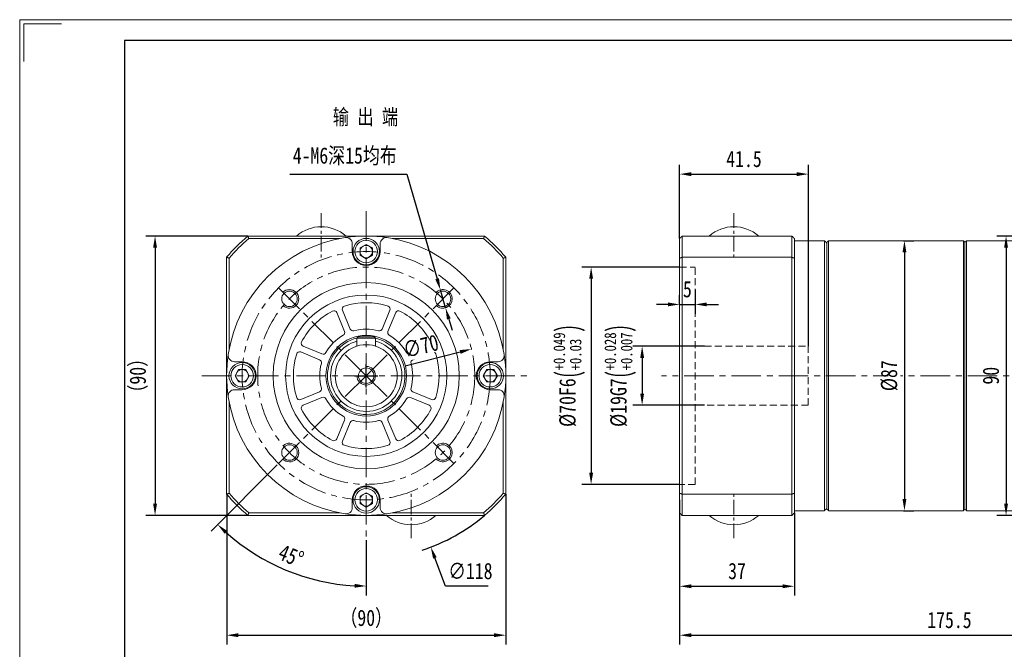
# Model space of a CAD drawing. Header units: millimetres. Extents: x -48 to 519, y -64 to 337.
# Tile 2 of 4: x -48 to 270, y 134 to 337. Entities that reach past the tile are written whole.
import ezdxf

# ---------------------------------------------------------------- set-up
doc = ezdxf.new("R2010")
doc.units = ezdxf.units.MM
doc.header["$LTSCALE"] = 1.5
doc.header["$PDSIZE"] = -1
doc.linetypes.add('CENTER', pattern=[10.16, 6.35, -1.27, 1.27, -1.27])
doc.linetypes.add('DASHED', pattern=[0.75, 0.5, -0.25])
doc.layers.get('0').update_dxf_attribs({"lineweight": 18})
doc.layers.get('Defpoints').update_dxf_attribs({"lineweight": 18})
for name, color, linetype, lineweight in [('1轮廓实线层', 7, 'Continuous', 18), ('3中心线层', 1, 'CENTER', 18), ('4虚线层', 6, 'DASHED', 18), ('7标注层', 4, 'Continuous', 18), ('细实线', 7, 'Continuous', 18)]:
    doc.layers.add(name, color=color, linetype=linetype, lineweight=lineweight)
doc.styles.add('PC_TEXTSTYLE', font='txt', dxfattribs={"width": 0.8})
doc.styles.add('TH_GBDIM', font='txt', dxfattribs={"width": 0.8})
doc.dimstyles.new('TH_GBDIM', dxfattribs={"dimscale": 1.5, "dimtxt": 3.5, "dimasz": 2.5, "dimexe": 2, "dimexo": 0, "dimgap": 1.5, "dimtad": 1, "dimdec": 1, "dimdsep": 46, "dimtxsty": 'TH_GBDIM', "dimcen": 2.5, "dimdle": 5, "dimclrd": 4, "dimclre": 4, "dimclrt": 3, "dimadec": 0, "dimazin": 2, "dimtfac": 0.714286, "dimtdec": 1, "dimtmove": 0, "dimatfit": 3, "dimfxl": 1, "dimtolj": 1, "dimarcsym": 0})

# ---------------------------------------------------------------- blocks, each defined once
blk = doc.blocks.new('*D5')
at = {"layer": '7标注层', "color": 4, "lineweight": -2}
for p, q in [((173.12, 231.47), (150.03, 231.47)), ((153.03, 227.72), (153.03, 216.22)), ((173.12, 212.47), (150.03, 212.47))]:
    blk.add_line(p, q, dxfattribs=at)
at = {"layer": '7标注层', "color": 4}
for points in [[(153.66, 227.72), (152.41, 227.72), (153.03, 231.47)], [(152.41, 216.22), (153.66, 216.22), (153.03, 212.47)]]:
    blk.add_solid(points, dxfattribs=at)
at = {"layer": 'Defpoints', "color": 0}
for p in [(173.12, 231.47), (153.03, 212.47), (173.12, 212.47)]:
    blk.add_point(p, dxfattribs=at)
at = {"layer": '7标注层', "color": 3, "insert": (146, 221.97), "char_height": 5.25, "attachment_point": 5, "rotation": 90, "style": 'TH_GBDIM'}
blk.add_mtext('\\A1;{\\A1;{%%c19}{}{G7\\H0.7143x;{\\H2x;\\W0.5;(}\\S+0.028^ +0.007;{\\H2x;\\W0.5;)}}}', dxfattribs=at)
blk = doc.blocks.new('*D6')
at = {"layer": '7标注层', "color": 4, "lineweight": -2}
for p, q in [((165.12, 256.97), (133.58, 256.97)), ((136.58, 253.22), (136.58, 190.72)), ((165.12, 186.97), (133.58, 186.97))]:
    blk.add_line(p, q, dxfattribs=at)
at = {"layer": '7标注层', "color": 4}
for points in [[(137.21, 253.22), (135.96, 253.22), (136.58, 256.97)], [(135.96, 190.72), (137.21, 190.72), (136.58, 186.97)]]:
    blk.add_solid(points, dxfattribs=at)
at = {"layer": 'Defpoints', "color": 0}
for p in [(165.12, 256.97), (136.58, 186.97), (165.12, 186.97)]:
    blk.add_point(p, dxfattribs=at)
at = {"layer": '7标注层', "color": 3, "insert": (129.56, 221.97), "char_height": 5.25, "attachment_point": 5, "rotation": 90, "style": 'TH_GBDIM'}
blk.add_mtext('\\A1;{\\A1;{%%c70}{}{F6\\H0.7143x;{\\H2x;\\W0.5;(}\\S+0.049^ +0.03;{\\H2x;\\W0.5;)}}}', dxfattribs=at)
blk = doc.blocks.new('*D7')
at = {"layer": '7标注层', "color": 4, "lineweight": -2}
for p, q in [((165.12, 244.79), (165.12, 247.94)), ((170.12, 249.79), (170.12, 241.94)), ((161.37, 244.94), (157.62, 244.94)), ((165.12, 244.94), (170.12, 244.94)), ((173.87, 244.94), (177.62, 244.94))]:
    blk.add_line(p, q, dxfattribs=at)
at = {"layer": '7标注层', "color": 4}
for points in [[(161.37, 244.32), (161.37, 245.57), (165.12, 244.94)], [(173.87, 245.57), (173.87, 244.32), (170.12, 244.94)]]:
    blk.add_solid(points, dxfattribs=at)
at = {"layer": 'Defpoints', "color": 0}
for p in [(170.12, 249.79), (165.12, 244.79), (170.12, 244.94)]:
    blk.add_point(p, dxfattribs=at)
at = {"layer": '7标注层', "color": 3, "insert": (167.62, 249.82), "char_height": 5.25, "attachment_point": 5, "style": 'TH_GBDIM'}
blk.add_mtext('\\A1;5', dxfattribs=at)
blk = doc.blocks.new('*D8')
at = {"layer": '7标注层', "color": 4, "lineweight": -2}
for p, q in [((165.12, 266.17), (165.12, 289.92)), ((206.62, 231.47), (206.62, 289.92)), ((168.87, 286.92), (202.87, 286.92))]:
    blk.add_line(p, q, dxfattribs=at)
at = {"layer": '7标注层', "color": 4}
for points in [[(168.87, 287.54), (168.87, 286.29), (165.12, 286.92)], [(202.87, 286.29), (202.87, 287.54), (206.62, 286.92)]]:
    blk.add_solid(points, dxfattribs=at)
at = {"layer": 'Defpoints', "color": 0}
for p in [(206.62, 286.92), (165.12, 266.17), (206.62, 231.47)]:
    blk.add_point(p, dxfattribs=at)
at = {"layer": '7标注层', "color": 3, "insert": (185.87, 291.79), "char_height": 5.25, "attachment_point": 5, "style": 'TH_GBDIM'}
blk.add_mtext('\\A1;41.5', dxfattribs=at)
blk = doc.blocks.new('*D9')
at = {"layer": '7标注层', "color": 4, "lineweight": -2}
for p, q in [((339.12, 179.31), (339.12, 135.37)), ((165.12, 172.21), (165.12, 135.37)), ((168.87, 138.37), (335.37, 138.37))]:
    blk.add_line(p, q, dxfattribs=at)
at = {"layer": '7标注层', "color": 4}
for points in [[(168.87, 139), (168.87, 137.75), (165.12, 138.37)], [(335.37, 137.75), (335.37, 139), (339.12, 138.37)]]:
    blk.add_solid(points, dxfattribs=at)
at = {"layer": 'Defpoints', "color": 0}
for p in [(339.12, 179.31), (165.12, 172.21), (339.12, 138.37)]:
    blk.add_point(p, dxfattribs=at)
at = {"layer": '7标注层', "color": 3, "insert": (252.12, 143.25), "char_height": 5.25, "attachment_point": 5, "style": 'TH_GBDIM'}
blk.add_mtext('\\A1;{175.5}{}{}', dxfattribs=at)
blk = doc.blocks.new('*D15')
at = {"layer": '7标注层', "color": 4, "lineweight": -2}
for p, q in [((19.06, 183.82), (19.06, 135.37)), ((109.06, 183.82), (109.06, 135.37)), ((22.81, 138.37), (105.31, 138.37))]:
    blk.add_line(p, q, dxfattribs=at)
at = {"layer": '7标注层', "color": 4}
for points in [[(22.81, 139), (22.81, 137.75), (19.06, 138.37)], [(105.31, 137.75), (105.31, 139), (109.06, 138.37)]]:
    blk.add_solid(points, dxfattribs=at)
at = {"layer": 'Defpoints', "color": 0}
for p in [(19.06, 183.82), (109.06, 183.82), (109.06, 138.37)]:
    blk.add_point(p, dxfattribs=at)
at = {"layer": '7标注层', "color": 3, "insert": (64.06, 143.63), "char_height": 5.25, "attachment_point": 5, "style": 'TH_GBDIM'}
blk.add_mtext('\\A1;{（90）}{}{}', dxfattribs=at)
blk = doc.blocks.new('*D16')
at = {"layer": '7标注层', "color": 4, "lineweight": -2}
for p, q in [((25.9, 266.97), (-7.03, 266.97)), ((-4.03, 263.22), (-4.03, 180.72)), ((25.9, 176.97), (-7.03, 176.97))]:
    blk.add_line(p, q, dxfattribs=at)
at = {"layer": '7标注层', "color": 4}
for points in [[(-3.41, 263.22), (-4.66, 263.22), (-4.03, 266.97)], [(-4.66, 180.72), (-3.41, 180.72), (-4.03, 176.97)]]:
    blk.add_solid(points, dxfattribs=at)
at = {"layer": 'Defpoints', "color": 0}
for p in [(25.9, 266.97), (-4.03, 176.97), (25.9, 176.97)]:
    blk.add_point(p, dxfattribs=at)
at = {"layer": '7标注层', "color": 3, "insert": (-9.29, 221.97), "char_height": 5.25, "attachment_point": 5, "rotation": 90, "style": 'TH_GBDIM'}
blk.add_mtext('\\A1;{（90）}{}{}', dxfattribs=at)
blk = doc.blocks.new('*D17')
at = {"layer": '7标注层', "color": 4, "lineweight": -2}
for p, q in [((165.12, 181.97), (165.12, 151.13)), ((202.12, 177.77), (202.12, 151.13)), ((168.87, 154.13), (198.37, 154.13))]:
    blk.add_line(p, q, dxfattribs=at)
at = {"layer": '7标注层', "color": 4}
for points in [[(168.87, 154.76), (168.87, 153.51), (165.12, 154.13)], [(198.37, 153.51), (198.37, 154.76), (202.12, 154.13)]]:
    blk.add_solid(points, dxfattribs=at)
at = {"layer": 'Defpoints', "color": 0}
for p in [(165.12, 181.97), (202.12, 177.77), (202.12, 154.13)]:
    blk.add_point(p, dxfattribs=at)
at = {"layer": '7标注层', "color": 3, "insert": (183.62, 159.01), "char_height": 5.25, "attachment_point": 5, "style": 'TH_GBDIM'}
blk.add_mtext('\\A1;37', dxfattribs=at)
blk = doc.blocks.new('*D29')
at = {"layer": '7标注层', "color": 4, "lineweight": -2}
for p, q in [((64.06, 218.22), (64.06, 225.72)), ((60.31, 221.97), (67.81, 221.97)), ((89.65, 154.13), (86.2, 163.26)), ((103.37, 154.13), (89.65, 154.13))]:
    blk.add_line(p, q, dxfattribs=at)
blk.add_arc((64.06, 221.97), 59, 287.7551, 310.2961, dxfattribs=at)
at = {"layer": '7标注层', "color": 4}
blk.add_solid([(86.79, 163.48), (85.62, 163.04), (84.88, 166.77)], dxfattribs=at)
at = {"layer": 'Defpoints', "color": 0}
for p in [(43.23, 277.18), (84.88, 166.77)]:
    blk.add_point(p, dxfattribs=at)
at = {"layer": '7标注层', "color": 3, "insert": (97.64, 159.01), "char_height": 5.25, "attachment_point": 5, "style": 'TH_GBDIM'}
blk.add_mtext('\\A1;∅118', dxfattribs=at)
blk = doc.blocks.new('*D30')
at = {"layer": '7标注层', "color": 4, "lineweight": -2}
for p, q in [((39.38, 286.92), (77.15, 286.92)), ((77.15, 286.92), (86.93, 253.2)), ((89.64, 243.84), (87.97, 249.6)), ((90.68, 240.24), (91.73, 236.64))]:
    blk.add_line(p, q, dxfattribs=at)
at = {"layer": '7标注层', "color": 4}
for points in [[(86.33, 253.03), (87.53, 253.38), (87.97, 249.6)], [(91.28, 240.41), (90.08, 240.06), (89.64, 243.84)]]:
    blk.add_solid(points, dxfattribs=at)
at = {"layer": 'Defpoints', "color": 0}
for p in [(87.97, 249.6), (89.64, 243.84)]:
    blk.add_point(p, dxfattribs=at)
at = {"layer": '7标注层', "color": 3, "insert": (57.14, 292.63), "char_height": 5.25, "attachment_point": 5, "style": 'TH_GBDIM'}
blk.add_mtext('\\A1;{4-M6深15均布}{}{}', dxfattribs=at)
blk = doc.blocks.new('*D31')
at = {"color": 4, "lineweight": -2}
for p, q in [((35.36, 193.28), (14.01, 171.93)), ((64.06, 168.97), (64.06, 151.2))]:
    blk.add_line(p, q, dxfattribs=at)
blk.add_arc((64.06, 221.97), 67.77, 228.1708, 266.8292, dxfattribs=at)
at = {"color": 4}
for points in [[(19.29, 171.93), (18.43, 171.02), (16.14, 174.05)], [(60.29, 153.68), (60.33, 154.93), (64.06, 154.2)]]:
    blk.add_solid(points, dxfattribs=at)
at = {"layer": 'Defpoints', "color": 0}
for p in [(64.06, 274.97), (64.06, 221.97), (35.36, 193.28), (64.06, 168.97), (46.52, 156.51)]:
    blk.add_point(p, dxfattribs=at)
at = {"color": 3, "insert": (39.84, 163.93), "char_height": 5.25, "attachment_point": 5, "rotation": 337.3549, "style": 'TH_GBDIM'}
blk.add_mtext('\\A1;45%%d', dxfattribs=at)
blk = doc.blocks.new('*D34')
at = {"layer": '7标注层', "color": 4, "lineweight": -2}
for p, q in [((237.27, 265.47), (240.61, 265.47)), ((237.61, 261.72), (237.61, 182.22)), ((237.27, 178.47), (240.61, 178.47))]:
    blk.add_line(p, q, dxfattribs=at)
at = {"layer": '7标注层', "color": 4}
for points in [[(238.24, 261.72), (236.99, 261.72), (237.61, 265.47)], [(236.99, 182.22), (238.24, 182.22), (237.61, 178.47)]]:
    blk.add_solid(points, dxfattribs=at)
at = {"layer": 'Defpoints', "color": 0}
for p in [(237.27, 265.47), (237.27, 178.47), (237.61, 178.47)]:
    blk.add_point(p, dxfattribs=at)
at = {"layer": '7标注层', "color": 3, "insert": (232.74, 221.97), "char_height": 5.25, "attachment_point": 5, "rotation": 90, "style": 'TH_GBDIM'}
blk.add_mtext('\\A1;{%%c87}{}{}', dxfattribs=at)
blk = doc.blocks.new('*D35')
at = {"layer": '7标注层', "color": 4, "lineweight": -2}
blk.add_line((76.57, 225.14), (94.35, 229.63), dxfattribs=at)
at = {"layer": '7标注层', "color": 4}
blk.add_solid([(94.51, 229.02), (94.2, 230.24), (97.99, 230.55)], dxfattribs=at)
at = {"layer": 'Defpoints', "color": 0}
for p in [(97.99, 230.55), (30.12, 213.4)]:
    blk.add_point(p, dxfattribs=at)
at = {"layer": '7标注层', "color": 3, "insert": (81.69, 231.46), "char_height": 5.25, "attachment_point": 5, "rotation": 14.1837, "style": 'TH_GBDIM'}
blk.add_mtext('\\A1;∅70', dxfattribs=at)
blk = doc.blocks.new('*D36')
at = {"color": 4, "lineweight": -2}
for p, q in [((285.37, 266.97), (267.37, 266.97)), ((270.37, 263.22), (270.37, 180.72)), ((285.37, 176.97), (267.37, 176.97))]:
    blk.add_line(p, q, dxfattribs=at)
at = {"color": 4}
for points in [[(271, 263.22), (269.75, 263.22), (270.37, 266.97)], [(269.75, 180.72), (271, 180.72), (270.37, 176.97)]]:
    blk.add_solid(points, dxfattribs=at)
at = {"layer": 'Defpoints', "color": 0}
for p in [(285.37, 266.97), (270.37, 176.97), (285.37, 176.97)]:
    blk.add_point(p, dxfattribs=at)
at = {"color": 3, "insert": (265.5, 221.97), "char_height": 5.25, "attachment_point": 5, "rotation": 90, "style": 'TH_GBDIM'}
blk.add_mtext('\\A1;90', dxfattribs=at)

msp = doc.modelspace()

# ---------------------------------------------------------------- linework, layer by layer
at = {"color": 7, "linetype": 'Continuous', "lineweight": 15}
for p, q in [((25.898852, 266.97293), (102.213989, 266.97293)), ((165.918245, 266.97293), (165.918245, 260.130497)), ((201.318246, 266.97293), (165.918245, 266.97293)), ((201.318246, 260.130497), (201.318246, 266.97293)), ((55.608935, 266.172927), (26.193509, 266.172927)), ((59.55642, 264.478811), (59.55642, 261.972929)), ((62.056419, 263.127629), (64.056419, 264.282329)), ((64.056419, 264.282329), (66.05642, 263.127629)), ((68.556419, 261.972929), (68.556419, 264.478811)), ((101.919329, 266.172927), (72.503904, 266.172927)), ((165.118246, 259.83584), (165.118246, 266.172927)), ((202.118246, 266.172927), (202.118246, 259.83584)), ((211.818245, 221.972929), (211.818245, 265.472929)), ((212.618246, 238.428317), (212.618246, 264.972929)), ((213.118247, 265.472929), (213.118247, 238.619658)), ((256.618244, 178.472929), (256.618244, 265.472929)), ((257.118246, 178.97293), (257.118246, 264.972929)), ((257.118246, 264.972929), (257.118246, 178.97293)), ((257.618247, 265.472929), (257.618247, 178.472929)), ((62.056419, 260.818229), (62.056419, 263.127629)), ((64.056419, 259.663528), (62.056419, 260.818229)), ((66.05642, 260.818229), (64.056419, 259.663528)), ((66.05642, 263.127629), (66.05642, 260.818229)), ((19.056419, 183.81536), (19.056419, 260.130497)), ((19.85642, 259.83584), (19.85642, 230.420414)), ((108.256417, 230.420414), (108.256417, 259.83584)), ((109.056423, 260.130497), (109.056423, 183.81536)), ((165.118246, 184.11002), (165.118246, 259.83584)), ((165.918245, 260.130497), (165.918245, 183.815361)), ((165.918245, 260.130497), (201.318246, 260.130497)), ((201.318246, 183.815361), (201.318246, 260.130497)), ((202.118246, 259.83584), (202.118246, 184.11002)), ((57.057629, 236.256378), (54.556246, 242.29525)), ((56.404006, 243.060616), (58.905388, 237.021745)), ((69.207451, 237.021745), (71.708834, 243.060616)), ((73.556593, 242.29525), (71.05521, 236.256378)), ((212.618246, 178.97293), (212.618246, 238.428317)), ((213.118247, 238.619658), (213.118247, 178.472929)), ((61.056421, 234.072929), (61.45642, 234.472929)), ((67.05642, 234.072929), (61.056421, 234.072929)), ((61.056421, 231.512321), (61.056421, 234.072929)), ((61.45642, 234.472929), (66.656421, 234.472929)), ((67.05642, 234.072929), (66.656421, 234.472929)), ((67.05642, 231.512321), (67.05642, 234.072929)), ((49.007604, 227.123961), (42.968732, 229.625343)), ((43.734099, 231.473102), (49.77297, 228.97172)), ((78.33987, 228.97172), (84.37874, 231.473102)), ((85.144109, 229.625343), (79.105238, 227.123961)), ((24.05642, 226.472929), (21.550539, 226.472929)), ((106.562304, 226.472929), (104.05642, 226.472929)), ((21.74702, 221.972929), (22.90172, 223.972929)), ((22.90172, 223.972929), (25.211121, 223.972929)), ((25.211121, 223.972929), (26.365821, 221.972929)), ((101.74702, 221.972929), (102.901718, 223.972929)), ((102.901718, 223.972929), (105.211119, 223.972929)), ((105.211119, 223.972929), (106.365817, 221.972929)), ((22.90172, 219.972929), (21.74702, 221.972929)), ((25.211121, 219.972929), (22.90172, 219.972929)), ((26.365821, 221.972929), (25.211121, 219.972929)), ((102.901718, 219.972929), (101.74702, 221.972929)), ((105.211119, 219.972929), (102.901718, 219.972929)), ((106.365817, 221.972929), (105.211119, 219.972929)), ((211.818245, 178.472929), (211.818245, 221.972929)), ((21.550539, 217.472928), (24.05642, 217.472928)), ((42.968732, 214.320515), (49.007604, 216.821898)), ((79.105238, 216.821898), (85.144109, 214.320515)), ((104.05642, 217.472928), (106.562304, 217.472928)), ((19.85642, 213.525445), (19.85642, 184.11002)), ((49.77297, 214.974137), (43.734099, 212.472756)), ((84.37874, 212.472756), (78.33987, 214.974137)), ((108.256417, 184.11002), (108.256417, 213.525445)), ((54.556246, 201.650609), (57.057629, 207.689479)), ((58.905388, 206.924113), (56.404006, 200.88524)), ((71.708834, 200.88524), (69.207451, 206.924113)), ((71.05521, 207.689479), (73.556593, 201.650609)), ((62.056419, 183.127631), (64.056419, 184.282329)), ((64.056419, 184.282329), (66.05642, 183.127631)), ((59.55642, 181.972929), (59.55642, 179.467045)), ((62.056419, 180.818227), (62.056419, 183.127631)), ((66.05642, 183.127631), (66.05642, 180.818227)), ((68.556419, 179.467045), (68.556419, 181.972929)), ((165.118246, 177.772929), (165.118246, 184.11002)), ((201.318246, 183.815361), (165.918245, 183.815361)), ((165.918245, 183.815361), (165.918245, 176.97293)), ((201.318246, 176.97293), (201.318246, 183.815361)), ((202.118246, 184.11002), (202.118246, 177.772929)), ((64.056419, 179.663528), (62.056419, 180.818227)), ((66.05642, 180.818227), (64.056419, 179.663528)), ((102.213989, 176.97293), (25.898852, 176.97293)), ((26.193509, 177.772928), (55.608935, 177.772928)), ((72.503904, 177.772928), (101.919329, 177.772928)), ((165.918245, 176.97293), (201.318246, 176.97293))]:
    msp.add_line(p, q, dxfattribs=at)
for centre, radius in [((64.05642, 261.972929), 4.25), ((64.05642, 261.972929), 3.625), ((64.05642, 221.972929), 30), ((39.307683, 246.721666), 2.5), ((64.05642, 221.972929), 26), ((64.05642, 221.972929), 26), ((88.805157, 246.721666), 2.5), ((64.05642, 221.972929), 13), ((64.05642, 221.972929), 10), ((24.05642, 221.972929), 4.25), ((24.05642, 221.972929), 3.625), ((104.05642, 221.972929), 4.25), ((104.05642, 221.972929), 3.625), ((39.307683, 197.224192), 2.5), ((88.805157, 197.224192), 2.5), ((64.05642, 181.972929), 4.25), ((64.05642, 181.972929), 3.625)]:
    msp.add_circle(centre, radius, dxfattribs=at)
msp.add_circle((64.05642, 221.972929), 2.5)
for centre, radius, start, end in [((49.55642, 257.806262), 12.166667, 48.88790956, 131.11209044), ((182.618246, 257.806262), 12.166667, 48.88790956, 131.11209044), ((64.05642, 221.972929), 59, 130.29614333, 139.70385667), ((64.05642, 221.972929), 45, 81.30568201, 98.69431799), ((64.05642, 221.972929), 59, 40.29614333, 49.70385667), ((64.05642, 221.972929), 45, 98.69431799, 171.30568201), ((64.05642, 221.972929), 58.2, 130.5842498, 139.4157502), ((57.55642, 264.478811), 2, 0, 98.69431799), ((64.05642, 261.972929), 2, 120, 180), ((64.05642, 261.972929), 2, 60, 120), ((64.05642, 261.972929), 2, 0, 60), ((70.55642, 264.478811), 2, 81.30568201, 180), ((64.05642, 221.972929), 45, 8.69431799, 81.30568201), ((64.05642, 221.972929), 58.2, 40.5842498, 49.4157502), ((64.05642, 261.972929), 4.5, 180, 0), ((64.05642, 261.972929), 2, 180, 240), ((64.05642, 261.972929), 2, 300, 0), ((64.05642, 261.972929), 2, 240, 300), ((64.05642, 221.972929), 23.5, 72.59968891, 107.40031109), ((64.05642, 221.972929), 23.5, 117.59968891, 152.40031109), ((53.632367, 241.912566), 1, 22.5, 117.59968891), ((57.327885, 243.4433), 1, 107.40031109, 202.5), ((70.784954, 243.4433), 1, 337.5, 72.59968891), ((74.480472, 241.912566), 1, 62.40031109, 157.5), ((64.05642, 221.972929), 23.5, 27.59968891, 62.40031109), ((64.05642, 221.972929), 15, 119.68075578, 150.31924422), ((56.13375, 235.873695), 1, 299.68075578, 22.5), ((59.829268, 237.404429), 1, 202.5, 285.31924422), ((64.05642, 221.972929), 15, 74.68075578, 105.31924422), ((68.283572, 237.404429), 1, 254.68075578, 337.5), ((71.97909, 235.873695), 1, 157.5, 240.31924422), ((64.05642, 221.972929), 15, 29.68075578, 60.31924422), ((44.116783, 232.396981), 1, 152.40031109, 247.5), ((64.05642, 221.972929), 12.5, 103.66981248, 180), ((64.05642, 221.972929), 12.5, 180, 76.33018752), ((64.05642, 221.972929), 11.5, 180, 74.87833469), ((64.05642, 221.972929), 11.5, 105.12166531, 180), ((83.996057, 232.396981), 1, 292.5, 27.59968891), ((64.05642, 221.972929), 45, 171.30568201, 188.69431799), ((21.550538, 228.472929), 2, 171.30568201, 270), ((64.05642, 221.972929), 23.5, 162.59968891, 197.40031109), ((42.586049, 228.701463), 1, 67.5, 162.59968891), ((50.155654, 229.895599), 1, 247.5, 330.31924422), ((77.957186, 229.895599), 1, 209.68075578, 292.5), ((85.526791, 228.701463), 1, 17.40031109, 112.5), ((64.05642, 221.972929), 23.5, 342.59968891, 17.40031109), ((106.562302, 228.472929), 2, 270, 8.69431799), ((64.05642, 221.972929), 45, 351.30568201, 8.69431799), ((24.05642, 221.972929), 4.5, 270, 90), ((48.62492, 226.200081), 1, 344.68075578, 67.5), ((64.05642, 221.972929), 15, 164.68075578, 195.31924422), ((79.48792, 226.200081), 1, 112.5, 195.31924422), ((64.05642, 221.972929), 15, 344.68075578, 15.31924422), ((104.05642, 221.972929), 4.5, 90, 270), ((24.05642, 221.972929), 2, 150, 210), ((24.05642, 221.972929), 2, 90, 150), ((24.05642, 221.972929), 2, 30, 90), ((24.05642, 221.972929), 2, 330, 30), ((104.05642, 221.972929), 2, 150, 210), ((104.05642, 221.972929), 2, 90, 150), ((104.05642, 221.972929), 2, 30, 90), ((104.05642, 221.972929), 2, 330, 30), ((24.05642, 221.972929), 2, 210, 270), ((24.05642, 221.972929), 2, 270, 330), ((104.05642, 221.972929), 2, 210, 270), ((104.05642, 221.972929), 2, 270, 330), ((21.550538, 215.472929), 2, 90, 188.69431799), ((48.62492, 217.745777), 1, 292.5, 15.31924422), ((79.48792, 217.745777), 1, 164.68075578, 247.5), ((106.562302, 215.472929), 2, 351.30568201, 90), ((64.05642, 221.972929), 45, 188.69431799, 261.30568201), ((42.586049, 215.244395), 1, 197.40031109, 292.5), ((50.155654, 214.050259), 1, 29.68075578, 112.5), ((64.05642, 221.972929), 15, 209.68075578, 240.31924422), ((64.05642, 221.972929), 45, 278.69431799, 351.30568201), ((64.05642, 221.972929), 15, 299.68075578, 330.31924422), ((77.957186, 214.050259), 1, 67.5, 150.31924422), ((85.526791, 215.244395), 1, 247.5, 342.59968891), ((44.116783, 211.548876), 1, 112.5, 207.59968891), ((64.05642, 221.972929), 23.5, 207.59968891, 242.40031109), ((64.05642, 221.972929), 23.5, 297.59968891, 332.40031109), ((83.996057, 211.548876), 1, 332.40031109, 67.5), ((56.13375, 208.072163), 1, 337.5, 60.31924422), ((59.829268, 206.541429), 1, 74.68075578, 157.5), ((64.05642, 221.972929), 15, 254.68075578, 285.31924422), ((68.283572, 206.541429), 1, 22.5, 105.31924422), ((71.97909, 208.072163), 1, 119.68075578, 202.5), ((53.632367, 202.033292), 1, 242.40031109, 337.5), ((57.327885, 200.502558), 1, 157.5, 252.59968891), ((70.784954, 200.502558), 1, 287.40031109, 22.5), ((74.480472, 202.033292), 1, 202.5, 297.59968891), ((64.05642, 221.972929), 23.5, 252.59968891, 287.40031109), ((64.05642, 181.972929), 4.5, 0, 180), ((64.05642, 221.972929), 59, 220.29614333, 229.70385667), ((64.05642, 221.972929), 58.2, 220.5842498, 229.4157502), ((64.05642, 181.972929), 2, 120, 180), ((64.05642, 181.972929), 2, 180, 240), ((64.05642, 181.972929), 2, 60, 120), ((64.05642, 181.972929), 2, 0, 60), ((64.05642, 181.972929), 2, 300, 0), ((64.05642, 221.972929), 58.2, 310.5842498, 319.4157502), ((64.05642, 221.972929), 59, 310.29614333, 319.70385667), ((57.55642, 179.467047), 2, 261.30568201, 0), ((64.05642, 181.972929), 2, 240, 300), ((70.55642, 179.467047), 2, 180, 278.69431799), ((64.05642, 221.972929), 45, 261.30568201, 278.69431799), ((78.55642, 186.139596), 12.166667, 228.88790956, 311.11209044), ((182.618246, 186.139596), 12.166667, 228.88790956, 311.11209044)]:
    msp.add_arc(centre, radius, start, end, dxfattribs=at)
at = {"color": 4}
for centre, start, end in [((39.307683, 246.721666), 227.45628572, 135), ((88.805157, 246.721666), 225, 137.45628572), ((64.05642, 221.972929), 180, 90), ((39.307683, 197.224192), 225, 132.54371428), ((88.805157, 197.224192), 222.54371428, 135)]:
    msp.add_arc(centre, 3, start, end, dxfattribs=at)
at = {"color": 7, "linetype": 'Continuous', "lineweight": 15}
for points in [[(26.193509, 266.172927), (25.898852, 266.97293)], [(102.213989, 266.97293), (101.919329, 266.172927)], [(165.918245, 266.97293), (165.118246, 266.172927)], [(202.118246, 266.172927), (201.318246, 266.97293)], [(211.818245, 265.472929), (202.118246, 265.472929)], [(212.618246, 264.67293), (211.818245, 265.472929)], [(213.118247, 265.472929), (212.618246, 264.972929)], [(256.618244, 265.472929), (213.118247, 265.472929)], [(257.118246, 264.972929), (256.618244, 265.472929)], [(257.618247, 265.472929), (257.118246, 264.972929)], [(277.118249, 265.472929), (257.618247, 265.472929)], [(19.85642, 259.83584), (19.056419, 260.130497)], [(109.056423, 260.130497), (108.256417, 259.83584)], [(165.918245, 260.130497), (165.118246, 259.83584)], [(202.118246, 259.83584), (201.318246, 260.130497)], [(19.85642, 184.11002), (19.056419, 183.81536)], [(109.056423, 183.81536), (108.256417, 184.11002)], [(165.918245, 183.815361), (165.118246, 184.11002)], [(202.118246, 184.11002), (201.318246, 183.815361)], [(202.118246, 178.472929), (211.818245, 178.472929)], [(211.818245, 178.472929), (212.618246, 179.272928)], [(212.618246, 178.97293), (213.118247, 178.472929)], [(213.118247, 178.472929), (256.618244, 178.472929)], [(256.618244, 178.472929), (257.118246, 178.97293)], [(257.118246, 178.97293), (257.618247, 178.472929)], [(257.618247, 178.472929), (277.118249, 178.472929)], [(26.193509, 177.772928), (25.898852, 176.97293)], [(102.213989, 176.97293), (101.919329, 177.772928)], [(165.118246, 177.772929), (165.918245, 176.97293)], [(202.118246, 177.772929), (201.318246, 176.97293)]]:
    msp.add_open_spline(points, degree=1, dxfattribs=at)
for points, knots in [([(212.618246, 238.810489), (212.589533, 238.611669), (212.543939, 238.29595), (212.598167, 237.944177), (212.618246, 237.813928)], [0, 0, 0, 0, 0.6297354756, 1, 1, 1, 1]), ([(212.618246, 182.732814), (212.589533, 182.617266), (212.543939, 182.43378), (212.598167, 182.350763), (212.618246, 182.320025)], [0, 0, 0, 0, 0.6297353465, 1, 1, 1, 1])]:
    msp.add_open_spline(points, degree=3, knots=knots, dxfattribs=at)
at = {"layer": '3中心线层', "ltscale": 0.5}
for p, q in [((49.556419, 274.345732), (49.556419, 259.171204)), ((182.618238, 274.345732), (182.618238, 259.171204)), ((78.556421, 169.600125), (78.556421, 184.774654)), ((182.618238, 169.600126), (182.618238, 184.774654))]:
    msp.add_line(p, q, dxfattribs=at)
at = {"layer": '3中心线层'}
for p, q in [((64.05642, 274.972929), (64.05642, 168.972929)), ((64.05642, 221.972929), (35.364559, 250.66479)), ((64.05642, 221.972929), (92.748281, 250.66479)), ((11.05642, 221.972929), (117.05642, 221.972929)), ((64.05642, 221.972929), (35.364559, 193.281068)), ((64.05642, 221.972929), (92.748281, 193.281068)), ((343.744055, 221.972929), (159.300691, 221.972929))]:
    msp.add_line(p, q, dxfattribs=at)
for radius in [40, 35]:
    msp.add_circle((64.05642, 221.972929), radius, dxfattribs=at)
at = {"layer": '4虚线层', "lineweight": 15, "ltscale": 3}
for p, q in [((165.118238, 256.972929), (170.11824, 256.972929)), ((170.11824, 186.972929), (170.11824, 256.972929)), ((173.11824, 231.472928), (206.618241, 231.472928)), ((206.618241, 212.472929), (206.618241, 231.472928)), ((206.618241, 212.472929), (173.11824, 212.472929)), ((170.11824, 186.972929), (165.118238, 186.972929))]:
    msp.add_line(p, q, dxfattribs=at)
at = {"layer": '细实线', "color": 3}
msp.add_lwpolyline([(-47.6822, -64.3291), (519.385403, -64.3291), (519.385403, 336.668704), (-47.6822, 336.668704)], close=True, dxfattribs=at)
msp.add_lwpolyline([(-46.332039, 323.167095), (-46.332039, 335.318544), (-34.18059, 335.318544)], dxfattribs=at)
at = {"layer": '细实线', "color": 3, "lineweight": 25}
msp.add_lwpolyline([(-13.928176, -57.578295), (512.634598, -57.578295), (512.634598, 329.9179), (-13.928176, 329.9179)], close=True, dxfattribs=at)

# ---------------------------------------------------------------- texts
at = {"color": 3, "insert": (53.293105, 307.867522), "char_height": 5, "width": 30.72723891, "attachment_point": 1, "style": 'PC_TEXTSTYLE'}
msp.add_mtext('输 出 端', dxfattribs=at)

# ---------------------------------------------------------------- dimensions: what is measured, and where the dimension line sits
dim = msp.add_angular_dim_2l(base=(46.515978, 156.511107), line1=((64.05642, 274.972929), (64.05642, 168.972929)), line2=((64.05642, 221.972929), (35.364559, 193.281068)), dimstyle='TH_GBDIM')
dim.commit()
dim.dimension.update_dxf_attribs({"geometry": '*D31', "text_midpoint": (37.963109, 159.426495), "dimtype": 162})
dim = msp.add_linear_dim(base=(270.370932, 176.97293), p1=(285.368247, 266.97293), p2=(285.368247, 176.97293), angle=90, dimstyle='TH_GBDIM')
dim.commit()
dim.dimension.update_dxf_attribs({"geometry": '*D36', "text_midpoint": (265.495932, 221.97293)})
at = {"layer": '7标注层'}
dim = msp.add_diameter_dim_2p(p1=(89.640286, 243.84025), p2=(87.970028, 249.603082), text='{4-M6深15均布}{}{}', dimstyle='TH_GBDIM', override={"dimgap": 1.5, "dimtad": 1, "dimtih": 0, "dimtoh": 1, "dimdec": 0, "dimlfac": 1, "dimse1": 0, "dimse2": 0, "dimsd1": 0, "dimsd2": 0, "dimtix": 0, "dimtofl": 1, "dimatfit": 3}, dxfattribs=at)
dim.commit()
dim.dimension.update_dxf_attribs({"geometry": '*D30', "text_midpoint": (57.142528, 286.919386), "dimtype": 163})
for base, p1, p2, picture, middle in [((206.618237, 286.919386), (165.118238, 266.172928), (206.618237, 231.472929), '*D8', (185.868238, 286.919386)), ((170.11824, 244.942107), (165.118238, 244.78784), (170.11824, 249.787842), '*D7', (167.618239, 244.942107)), ((202.118239, 154.134384), (165.118238, 181.972929), (202.118239, 177.772929), '*D17', (183.618239, 154.134384))]:
    dim = msp.add_linear_dim(base=base, p1=p1, p2=p2, dimstyle='TH_GBDIM', override={"dimexo": 0, "dimgap": 1.5, "dimtad": 1, "dimjust": 0, "dimdec": 5, "dimlfac": 1, "dimse1": 0, "dimse2": 0, "dimsd1": 0, "dimsd2": 0}, dxfattribs=at)
    dim.commit()
    dim.dimension.update_dxf_attribs({"geometry": picture, "text_midpoint": middle, "dimtype": 160})
dim = msp.add_diameter_dim_2p(p1=(43.231486, 277.175485), p2=(84.881353, 166.770373), dimstyle='TH_GBDIM', override={"dimtih": 1, "dimtoh": 1, "dimtofl": 0}, dxfattribs=at)
dim.commit()
dim.dimension.update_dxf_attribs({"geometry": '*D29', "text_midpoint": (97.635099, 154.134384), "dimtype": 163})
for base, p1, p2, text, override, picture, middle in [((-4.033312, 176.972929), (25.898852, 266.97293), (25.898852, 176.972929), '{（<>）}{}{}', {"dimexo": 0, "dimgap": 1.5, "dimtad": 1, "dimjust": 0, "dimdec": 5, "dimlfac": 1, "dimse1": 0, "dimse2": 0, "dimsd1": 0, "dimsd2": 0}, '*D16', (-9.289597, 221.972929)), ((136.583163, 186.972931), (165.118238, 256.972929), (165.118238, 186.972931), '{\\A1;{%%c<>}{}{F6\\H0.7143x;{\\H2x;\\W0.5;(}\\S+0.049^ +0.03;{\\H2x;\\W0.5;)}}}', {"dimexo": 0, "dimgap": 1.5, "dimtad": 1, "dimjust": 0, "dimdec": 5, "dimlfac": 1, "dimse1": 0, "dimse2": 0, "dimsd1": 0, "dimsd2": 0, "dimtp": 0.049, "dimtm": -0.03, "dimtdec": 3, "dimtzin": 8}, '*D6', (129.556531, 221.97293))]:
    dim = msp.add_linear_dim(base=base, p1=p1, p2=p2, angle=90, text=text, dimstyle='TH_GBDIM', override=override, dxfattribs=at)
    dim.commit()
    dim.dimension.update_dxf_attribs({"geometry": picture, "text_midpoint": middle})
dim = msp.add_linear_dim(base=(153.031243, 212.472929), p1=(173.11824, 231.472929), p2=(173.11824, 212.472929), angle=90, text='{\\A1;{%%c<>}{}{G7\\H0.7143x;{\\H2x;\\W0.5;(}\\S+0.028^ +0.007;{\\H2x;\\W0.5;)}}}', dimstyle='TH_GBDIM', override={"dimdec": 5, "dimtp": 0.028, "dimtm": -0.007, "dimtdec": 3, "dimtzin": 8}, dxfattribs=at)
dim.commit()
dim.dimension.update_dxf_attribs({"geometry": '*D5', "text_midpoint": (153.031243, 221.972929), "dimtype": 160})
for base, p1, p2, text, picture, middle in [((109.056423, 138.372967), (19.05642, 183.815361), (109.056423, 183.81536), '{（<>）}{}{}', '*D15', (64.056421, 143.629252)), ((339.11824, 138.372967), (165.118238, 172.213381), (339.11824, 179.314899), '{175.5}{}{}', '*D9', (252.118239, 143.247967))]:
    dim = msp.add_linear_dim(base=base, p1=p1, p2=p2, text=text, dimstyle='TH_GBDIM', override={"dimexo": 0, "dimgap": 1.5, "dimtad": 1, "dimjust": 0, "dimdec": 5, "dimlfac": 1, "dimse1": 0, "dimse2": 0, "dimsd1": 0, "dimsd2": 0}, dxfattribs=at)
    dim.commit()
    dim.dimension.update_dxf_attribs({"geometry": picture, "text_midpoint": middle})

# ---------------------------------------------------------------- next in the draw order: wipeouts: each hides what was drawn before it
for points in [[(78.944742, 227.076609), (77.989122, 230.857719), (85.228169, 232.687282), (86.183789, 228.906172)], [(236.313715, 218.039596), (232.413715, 218.039596), (232.413715, 225.906262), (236.313715, 225.906262)]]:
    msp.add_wipeout(points).dxf.layer = '1轮廓实线层'

# ---------------------------------------------------------------- next in the draw order: dimensions: what is measured, and where the dimension line sits
dim = msp.add_linear_dim(base=(237.613715, 178.47293), p1=(237.2673, 265.472928), p2=(237.2673, 178.47293), angle=90, text='{%%c<>}{}{}', dimstyle='TH_GBDIM', override={"dimexo": 0, "dimgap": 1.5, "dimtad": 1, "dimjust": 0, "dimdec": 1, "dimlfac": 1, "dimse1": 0, "dimse2": 0, "dimsd1": 0, "dimsd2": 0}, dxfattribs=at)
dim.commit()
dim.dimension.update_dxf_attribs({"geometry": '*D34', "text_midpoint": (237.613715, 221.972929), "dimtype": 160})
dim = msp.add_diameter_dim_2p(p1=(30.123384, 213.396853), p2=(97.989456, 230.549005), dimstyle='TH_GBDIM', override={"dimgap": 1.5, "dimtad": 1, "dimtih": 0, "dimtoh": 0, "dimdec": 1, "dimlfac": 1, "dimse1": 0, "dimse2": 0, "dimsd1": 0, "dimsd2": 0, "dimtix": 0}, dxfattribs=at)
dim.commit()
dim.dimension.update_dxf_attribs({"geometry": '*D35', "text_midpoint": (82.882805, 226.731021), "dimtype": 163})

doc.saveas('drawing.dxf')
